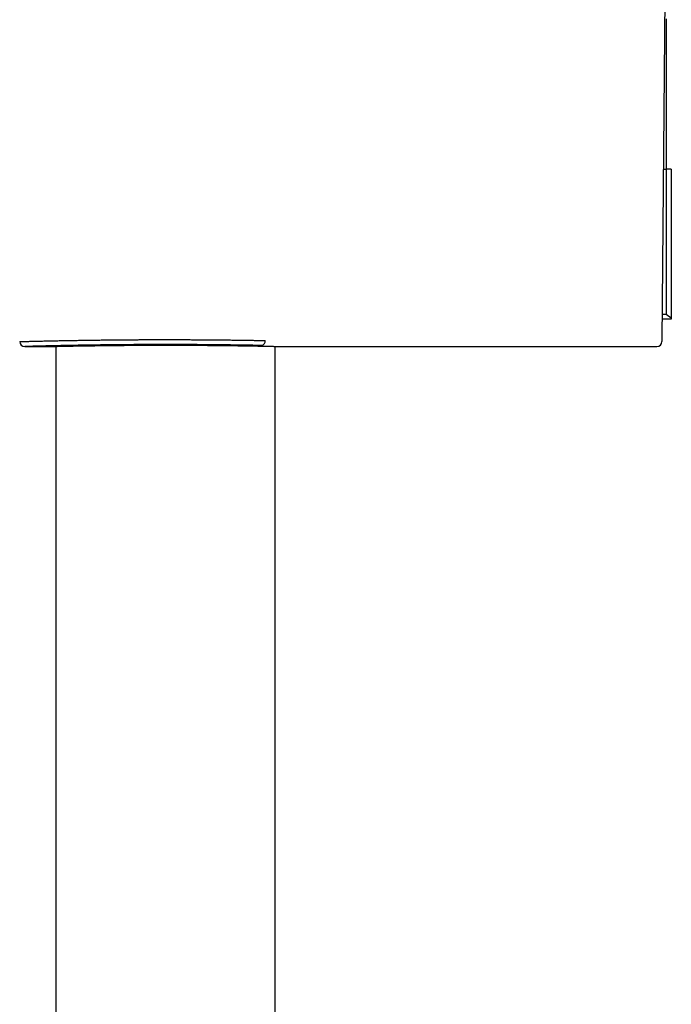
# Model space of a CAD drawing. Header units: millimetres. Extents: x 8 to 1095, y 12 to 2372.
# Tile 52 of 88: x 123 to 188, y 2206 to 2305. Entities that reach past the tile are written whole.
import ezdxf

# ---------------------------------------------------------------- set-up
doc = ezdxf.new("R2010")
doc.units = ezdxf.units.MM

msp = doc.modelspace()

# ---------------------------------------------------------------- linework, layer by layer
at = {"color": 7, "linetype": 'Continuous', "lineweight": 30}
for p, q in [((187.562, 2321.72), (187.132, 2272.458)), ((187.566, 2304.596), (187.566, 2289.596)), ((187.281, 2289.596), (187.566, 2289.596)), ((187.566, 2289.596), (187.566, 2275.096)), ((188.066, 2289.596), (187.566, 2289.596)), ((188.066, 2289.596), (188.066, 2274.743)), ((187.155, 2275.096), (187.566, 2275.096)), ((187.566, 2275.096), (188.066, 2274.743)), ((188.066, 2274.743), (188.066, 2274.596)), ((188.066, 2274.596), (187.15, 2274.596)), ((123.501, 2271.871), (125.824, 2271.871)), ((126.616, 2271.889), (126.616, 2096.596)), ((148.516, 2096.596), (148.516, 2271.889)), ((149.309, 2271.871), (186.631, 2271.871)), ((187.132, 2272.458), (187.131, 2272.367))]:
    msp.add_line(p, q, dxfattribs=at)
for centre, radius, start, end in [((123.5, 2272.371), 0.5, 180.49819, 270.17386), ((147.065, 2272.415), 0.451, 283.58522, 7.28766), ((186.631, 2272.371), 0.5, 270.00273, 359.5)]:
    msp.add_arc(centre, radius, start, end, dxfattribs=at)
for points, knots in [([(123.001, 2272.367), (123.001, 2272.367), (123, 2272.367), (123.01, 2272.367), (123.033, 2272.368), (123.072, 2272.369), (123.125, 2272.37), (123.194, 2272.372), (123.279, 2272.374), (123.381, 2272.377), (123.499, 2272.38), (123.642, 2272.384), (123.812, 2272.388), (124, 2272.393), (124.189, 2272.398), (124.376, 2272.402), (124.576, 2272.407), (124.793, 2272.413), (125.027, 2272.418), (125.28, 2272.424), (125.546, 2272.43), (125.845, 2272.437), (126.178, 2272.444), (126.509, 2272.451), (126.814, 2272.457), (127.143, 2272.463), (127.545, 2272.471), (128.017, 2272.48), (128.495, 2272.488), (128.922, 2272.495), (129.305, 2272.501), (129.64, 2272.506), (129.98, 2272.511), (130.361, 2272.516), (130.784, 2272.522), (131.252, 2272.528), (131.728, 2272.533), (132.238, 2272.538), (132.781, 2272.544), (133.292, 2272.548), (133.744, 2272.551), (134.133, 2272.554), (134.525, 2272.556), (134.937, 2272.559), (135.368, 2272.56), (135.819, 2272.562), (136.273, 2272.563), (136.736, 2272.564), (137.21, 2272.565), (137.692, 2272.565), (138.176, 2272.565), (138.69, 2272.564), (139.236, 2272.562), (139.769, 2272.56), (140.258, 2272.558), (140.704, 2272.556), (141.148, 2272.553), (141.596, 2272.55), (142.049, 2272.546), (142.506, 2272.542), (142.957, 2272.538), (143.433, 2272.533), (143.93, 2272.527), (144.413, 2272.521), (144.855, 2272.515), (145.258, 2272.51), (145.653, 2272.504), (146.042, 2272.498), (146.423, 2272.492), (146.795, 2272.485), (147.16, 2272.479), (147.395, 2272.475), (147.512, 2272.473)], [0, 0, 0, 0, 0.004786, 0.016688, 0.030128, 0.043568, 0.05706, 0.070553, 0.084799, 0.099046, 0.113355, 0.127664, 0.144783, 0.161928, 0.175368, 0.188809, 0.202302, 0.215795, 0.230042, 0.244289, 0.258598, 0.272908, 0.290027, 0.307173, 0.318885, 0.330606, 0.349836, 0.369105, 0.386995, 0.404916, 0.416782, 0.428648, 0.440551, 0.452453, 0.467896, 0.483339, 0.498862, 0.514385, 0.532275, 0.550196, 0.562062, 0.573928, 0.585831, 0.597733, 0.611172, 0.62461, 0.638101, 0.651592, 0.665837, 0.680082, 0.69439, 0.708697, 0.725814, 0.742958, 0.756393, 0.769827, 0.783315, 0.796802, 0.811043, 0.825284, 0.839588, 0.853892, 0.871003, 0.888142, 0.90197, 0.915812, 0.929764, 0.943716, 0.957727, 0.971738, 0.985861, 1, 1, 1, 1]), ([(147.171, 2271.977), (147.027, 2271.98), (146.739, 2271.985), (146.287, 2271.993), (145.821, 2272.001), (145.337, 2272.009), (144.833, 2272.017), (144.312, 2272.024), (143.778, 2272.031), (143.238, 2272.037), (142.693, 2272.043), (142.144, 2272.049), (141.587, 2272.053), (141.019, 2272.058), (140.438, 2272.061), (139.846, 2272.064), (139.251, 2272.067), (138.658, 2272.068), (138.069, 2272.069), (137.485, 2272.07), (136.901, 2272.069), (136.312, 2272.068), (135.721, 2272.066), (135.126, 2272.064), (134.537, 2272.06), (133.958, 2272.057), (133.392, 2272.052), (132.838, 2272.047), (132.292, 2272.042), (131.75, 2272.036), (131.214, 2272.029), (130.684, 2272.022), (130.166, 2272.015), (129.667, 2272.007), (129.186, 2271.999), (128.724, 2271.991), (128.277, 2271.983), (127.842, 2271.975), (127.421, 2271.966), (127.014, 2271.958), (126.626, 2271.95), (126.261, 2271.941), (125.92, 2271.934), (125.602, 2271.926), (125.305, 2271.919), (125.026, 2271.912), (124.767, 2271.905), (124.529, 2271.899), (124.315, 2271.893), (124.126, 2271.888), (123.963, 2271.884), (123.826, 2271.88), (123.712, 2271.877), (123.621, 2271.875), (123.553, 2271.873), (123.514, 2271.872), (123.497, 2271.871), (123.501, 2271.871), (123.501, 2271.871)], [0, 0, 0, 0, 0.017876, 0.035768, 0.053659, 0.071535, 0.08993, 0.108341, 0.126753, 0.145148, 0.163024, 0.180916, 0.198807, 0.216683, 0.23508, 0.253493, 0.271906, 0.290302, 0.308163, 0.32604, 0.343917, 0.361778, 0.380159, 0.398556, 0.416953, 0.435333, 0.45319, 0.471061, 0.488933, 0.506789, 0.525163, 0.543554, 0.561944, 0.580318, 0.598189, 0.616076, 0.633963, 0.651834, 0.670222, 0.688628, 0.707034, 0.725422, 0.743316, 0.761225, 0.779134, 0.797028, 0.81544, 0.833869, 0.852298, 0.87071, 0.888619, 0.906544, 0.924468, 0.942377, 0.960806, 0.979251, 0.997697, 1, 1, 1, 1]), ([(125.824, 2271.871), (125.823, 2271.871), (125.821, 2271.871), (125.836, 2271.871), (125.864, 2271.872), (125.902, 2271.873), (125.952, 2271.874), (126.029, 2271.876), (126.144, 2271.879), (126.316, 2271.883), (126.517, 2271.887), (126.734, 2271.892), (126.955, 2271.897), (127.189, 2271.901), (127.434, 2271.906), (127.718, 2271.912), (128.046, 2271.919), (128.424, 2271.926), (128.805, 2271.933), (129.071, 2271.937), (129.193, 2271.939)], [0, 0, 0, 0, 0.020392, 0.070977, 0.111862, 0.152747, 0.193798, 0.234849, 0.303759, 0.377258, 0.450998, 0.511952, 0.573042, 0.627965, 0.682989, 0.738287, 0.8061, 0.874102, 0.942392, 1, 1, 1, 1]), ([(129.201, 2271.939), (129.234, 2271.94), (129.346, 2271.942), (129.542, 2271.945), (129.791, 2271.949), (130.048, 2271.953), (130.28, 2271.956), (130.429, 2271.958), (130.489, 2271.959)], [0, 0, 0, 0, 0.083158, 0.279278, 0.475684, 0.672756, 0.870058, 1, 1, 1, 1]), ([(130.482, 2271.959), (130.573, 2271.96), (130.795, 2271.963), (131.165, 2271.968), (131.589, 2271.974), (132.026, 2271.979), (132.462, 2271.983), (132.892, 2271.988), (133.317, 2271.991), (133.75, 2271.995), (134.161, 2271.998), (134.548, 2272), (134.91, 2272.002), (135.275, 2272.004), (135.727, 2272.006), (136.209, 2272.008), (136.722, 2272.009), (137.181, 2272.009), (137.641, 2272.009), (138.072, 2272.009), (138.473, 2272.009), (138.845, 2272.008), (139.215, 2272.007), (139.669, 2272.005), (140.146, 2272.003), (140.645, 2272), (141.085, 2271.997), (141.521, 2271.994), (141.925, 2271.99), (142.295, 2271.987), (142.634, 2271.984), (142.968, 2271.98), (143.372, 2271.976), (143.79, 2271.971), (144.22, 2271.965), (144.593, 2271.96), (144.956, 2271.955), (145.286, 2271.95), (145.584, 2271.945), (145.853, 2271.941), (146.113, 2271.936), (146.422, 2271.931), (146.735, 2271.925), (147.047, 2271.919), (147.311, 2271.914), (147.56, 2271.909), (147.78, 2271.905), (147.972, 2271.901), (148.14, 2271.897), (148.297, 2271.894), (148.477, 2271.89), (148.649, 2271.886), (148.808, 2271.883), (148.933, 2271.88), (149.04, 2271.877), (149.125, 2271.875), (149.189, 2271.874), (149.237, 2271.873), (149.273, 2271.872), (149.303, 2271.871), (149.307, 2271.871), (149.309, 2271.871)], [0, 0, 0, 0, 0.013068, 0.032081, 0.051292, 0.070538, 0.08988, 0.107467, 0.125055, 0.14275, 0.160446, 0.174749, 0.189052, 0.203413, 0.217773, 0.24188, 0.259456, 0.277032, 0.294716, 0.3124, 0.326693, 0.340986, 0.355337, 0.369688, 0.393778, 0.411348, 0.428918, 0.446597, 0.464275, 0.478563, 0.492852, 0.507198, 0.521544, 0.545625, 0.563206, 0.580786, 0.598474, 0.616162, 0.630458, 0.644754, 0.659108, 0.673462, 0.697557, 0.715154, 0.732751, 0.750457, 0.768163, 0.782473, 0.796783, 0.811151, 0.825519, 0.849638, 0.867248, 0.884859, 0.902578, 0.920297, 0.934618, 0.948939, 0.963318, 0.977697, 1, 1, 1, 1])]:
    msp.add_open_spline(points, degree=3, knots=knots, dxfattribs=at)

doc.saveas('drawing.dxf')
